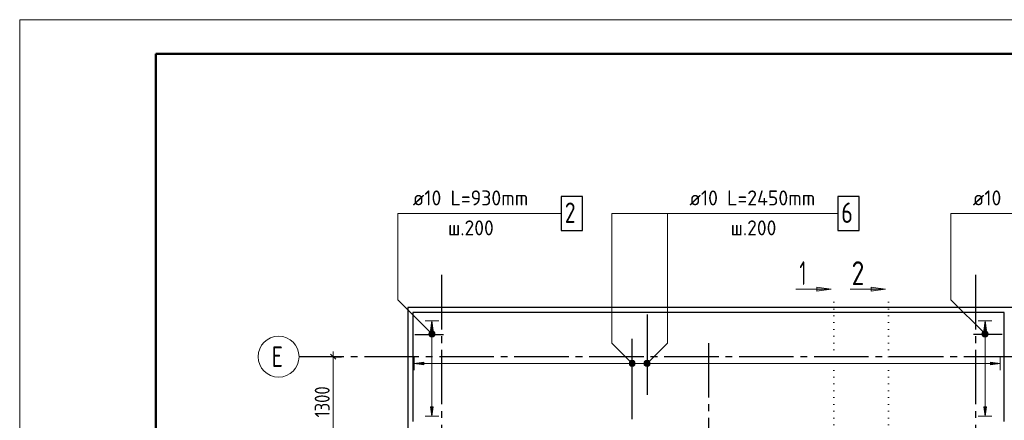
# Model space of a CAD drawing. Header units: millimetres. Extents: x 0 to 45010, y 0 to 29700.
# Tile 6 of 13: x 0 to 14452, y 23815 to 29700. Entities that reach past the tile are written whole.
import ezdxf

# ---------------------------------------------------------------- set-up
doc = ezdxf.new("R2010")
doc.units = ezdxf.units.MM
doc.linetypes.add('______5', pattern=[1100, 800, -100, 100, -100])
doc.linetypes.add('______9', pattern=[100, 0, -100])
for name, color, linetype, lineweight in [('Standard', 7, 'Continuous', 25), ('ЖБ Перекрытие верхний уровень', 7, 'Continuous', 35), ('Оси', 40, '______5', 18), ('Позиционная метка номер позиции', 7, 'Continuous', 13), ('Узлы символ', 7, 'Continuous', 25)]:
    doc.layers.add(name, color=color, linetype=linetype, lineweight=lineweight)
doc.layers.add('Обрамление П-обр. равн.', color=7, linetype='Continuous', lineweight=25, true_color=0x5f1e0f)
doc.styles.add('GOST 2.304-81', font='txt')
doc.styles.add('ISOCPEUR', font='txt')

msp = doc.modelspace()

# ---------------------------------------------------------------- hatches: boundary and pattern name
at = {"layer": 'Обрамление П-обр. равн.', "linetype": 'Continuous', "lineweight": 13, "transparency": 33554687}
for points in [[(6070, 25135), (6050, 25275), (6030, 25135)], [(14190, 25135), (14170, 25275), (14150, 25135)], [(6012, 25075), (6087, 25075), (6082, 25094)], [(6012, 25075), (6082, 25094), (6018, 25094)], [(6018, 25056), (6087, 25075), (6012, 25075)], [(6018, 25094), (6082, 25094), (6069, 25107)], [(6018, 25094), (6069, 25107), (6031, 25107)], [(6018, 25056), (6082, 25056), (6087, 25075)], [(6031, 25043), (6082, 25056), (6018, 25056)], [(6031, 25107), (6069, 25107), (6050, 25112)], [(6031, 25043), (6069, 25043), (6082, 25056)], [(6069, 25043), (6031, 25043), (6050, 25038)], [(14133, 25075), (14207, 25075), (14202, 25094)], [(14133, 25075), (14202, 25094), (14138, 25094)], [(14138, 25056), (14207, 25075), (14133, 25075)], [(14138, 25094), (14202, 25094), (14189, 25107)], [(14138, 25094), (14189, 25107), (14151, 25107)], [(14138, 25056), (14202, 25056), (14207, 25075)], [(14151, 25043), (14202, 25056), (14138, 25056)], [(14151, 25107), (14189, 25107), (14170, 25112)], [(14151, 25043), (14189, 25043), (14202, 25056)], [(14189, 25043), (14151, 25043), (14170, 25038)], [(8958, 24631), (8958, 24669), (8953, 24650)], [(8958, 24669), (8971, 24618), (8971, 24682)], [(8958, 24669), (8958, 24631), (8971, 24618)], [(8971, 24682), (8990, 24612), (8990, 24687)], [(8971, 24682), (8971, 24618), (8990, 24612)], [(8990, 24687), (8990, 24612), (9009, 24618)], [(8990, 24687), (9009, 24618), (9009, 24682)], [(9009, 24682), (9009, 24618), (9022, 24631)], [(9009, 24682), (9022, 24631), (9022, 24669)], [(9022, 24669), (9022, 24631), (9027, 24650)], [(14250, 24630), (14390, 24650), (14250, 24670)]]:
    msp.add_hatch(color=7, dxfattribs=at).paths.add_polyline_path(points)
for points in [[(5930, 24630), (5790, 24650), (5930, 24670)], [(6070, 24015), (6050, 23875), (6030, 24015)], [(14190, 24015), (14170, 23875), (14150, 24015)]]:
    msp.add_hatch(color=7, dxfattribs=at).paths.add_polyline_path(points, flags=16)
at = {"layer": 'Позиционная метка номер позиции', "linetype": 'Continuous', "lineweight": 13, "transparency": 33554687}
for points in [[(6018, 25053), (6061, 25128), (6007, 25074)], [(6007, 25074), (6061, 25128), (6039, 25128)], [(6007, 25074), (6039, 25128), (6007, 25096)], [(6007, 25096), (6039, 25128), (6018, 25117)], [(6018, 25053), (6082, 25117), (6061, 25128)], [(6039, 25042), (6082, 25117), (6018, 25053)], [(6039, 25042), (6093, 25096), (6082, 25117)], [(6061, 25042), (6093, 25096), (6039, 25042)], [(6061, 25042), (6093, 25074), (6093, 25096)], [(6093, 25074), (6061, 25042), (6082, 25053)], [(14138, 25053), (14181, 25128), (14127, 25074)], [(14127, 25074), (14181, 25128), (14159, 25128)], [(14127, 25074), (14159, 25128), (14127, 25096)], [(14127, 25096), (14159, 25128), (14138, 25117)], [(14138, 25053), (14202, 25117), (14181, 25128)], [(14159, 25042), (14202, 25117), (14138, 25053)], [(14159, 25042), (14213, 25096), (14202, 25117)], [(14181, 25042), (14213, 25096), (14159, 25042)], [(14181, 25042), (14213, 25074), (14213, 25096)], [(14213, 25074), (14181, 25042), (14202, 25053)], [(8958, 24618), (9001, 24693), (8947, 24639)], [(8947, 24639), (9001, 24693), (8979, 24693)], [(8947, 24639), (8979, 24693), (8947, 24661)], [(8947, 24661), (8979, 24693), (8958, 24682)], [(8958, 24618), (9022, 24682), (9001, 24693)], [(8979, 24607), (9022, 24682), (8958, 24618)], [(8979, 24607), (9033, 24661), (9022, 24682)], [(9001, 24607), (9033, 24661), (8979, 24607)], [(9001, 24607), (9033, 24639), (9033, 24661)], [(9033, 24639), (9001, 24607), (9022, 24618)], [(9167, 24661), (9242, 24618), (9178, 24682)], [(9167, 24639), (9221, 24607), (9167, 24661)], [(9167, 24661), (9221, 24607), (9242, 24618)], [(9199, 24607), (9167, 24639), (9178, 24618)], [(9167, 24639), (9199, 24607), (9221, 24607)], [(9178, 24682), (9253, 24639), (9199, 24693)], [(9178, 24682), (9242, 24618), (9253, 24639)], [(9199, 24693), (9253, 24639), (9253, 24661)], [(9199, 24693), (9253, 24661), (9221, 24693)], [(9221, 24693), (9253, 24661), (9242, 24682)]]:
    msp.add_hatch(color=7, dxfattribs=at).paths.add_polyline_path(points)
at = {"layer": 'Узлы символ', "linetype": 'Continuous', "lineweight": 13, "transparency": 33554687}
for points in [[(11700, 25772), (11910, 25742), (11700, 25712)], [(12500, 25772), (12710, 25742), (12500, 25712)]]:
    msp.add_hatch(color=7, dxfattribs=at).paths.add_polyline_path(points, flags=16)

# ---------------------------------------------------------------- linework, layer by layer
at = {"layer": 'Standard', "color": 251, "linetype": 'Continuous', "lineweight": -3, "true_color": 0x656565, "transparency": 33554687}
for q in [(4475, 24750), (4725, 24750), (4600, 24750)]:
    msp.add_line((4600, 24750), q, dxfattribs=at)
at = {"layer": 'Standard', "color": 7, "linetype": 'Continuous', "lineweight": 25, "transparency": 33554687}
msp.add_line((4638, 24712), (4562, 24787), dxfattribs=at)
at = {"layer": 'Standard', "color": 7, "linetype": 'Continuous', "lineweight": 13, "transparency": 33554687}
for p, q in [((4600, 24750), (4600, 24825)), ((4600, 23450), (4600, 24750))]:
    msp.add_line(p, q, dxfattribs=at)
msp.add_lwpolyline([(0, 0), (42000, 0), (42000, 29700), (0, 29700), (0, 0)], close=True, dxfattribs=at)
at = {"layer": 'Standard', "color": 7, "linetype": 'Continuous', "lineweight": 50, "transparency": 33554687}
msp.add_lwpolyline([(2000, 29200), (41500, 29200), (41500, 500), (2000, 500), (2000, 29200)], close=True, dxfattribs=at)
at = {"layer": 'Standard', "color": 254, "linetype": 'Continuous', "lineweight": 25, "true_color": 0xc4c4ff, "transparency": 33554687}
msp.add_lwpolyline([(5699, 17469), (35561, 17469), (35561, 25470), (5699, 25470), (5699, 17469)], dxfattribs=at)
at = {"layer": 'ЖБ Перекрытие верхний уровень', "color": 7, "linetype": 'Continuous', "lineweight": 25, "transparency": 33554687}
for p, q in [((14450, 25400), (5770, 25400)), ((5770, 25400), (5770, 23800)), ((14450, 23800), (14450, 25400))]:
    msp.add_line(p, q, dxfattribs=at)
at = {"layer": 'Обрамление П-обр. равн.', "color": 7, "linetype": 'Continuous', "lineweight": 25, "transparency": 33554687}
for p, q in [((9210, 25370), (9210, 24190)), ((5800, 25075), (6220, 25075)), ((8990, 23830), (8990, 25010)), ((14420, 25075), (14000, 25075))]:
    msp.add_line(p, q, dxfattribs=at)
at = {"layer": 'Обрамление П-обр. равн.', "color": 251, "linetype": 'Continuous', "lineweight": 13, "true_color": 0x494949, "transparency": 33554687}
for p, q in [((6050, 25275), (5950, 25275)), ((6050, 25275), (6030, 25135)), ((6070, 25135), (6050, 25275)), ((6050, 25275), (6150, 25275)), ((6050, 25275), (6050, 25275)), ((14170, 25275), (14070, 25275)), ((14170, 25275), (14150, 25135)), ((14190, 25135), (14170, 25275)), ((14170, 25275), (14270, 25275)), ((14170, 25275), (14170, 25275)), ((6012, 25075), (6012, 25075)), ((6030, 25135), (6070, 25135)), ((6050, 25105), (6050, 25135)), ((6050, 24015), (6050, 25045)), ((6087, 25075), (6087, 25075)), ((14133, 25075), (14133, 25075)), ((14150, 25135), (14190, 25135)), ((14170, 25105), (14170, 25135)), ((14170, 24015), (14170, 25045)), ((14207, 25075), (14207, 25075)), ((5790, 24650), (5790, 24750)), ((14390, 24650), (14390, 24750)), ((5790, 24650), (5930, 24670)), ((5930, 24630), (5790, 24650)), ((5790, 24650), (5790, 24550)), ((5790, 24650), (5790, 24650)), ((5930, 24670), (5930, 24630)), ((5930, 24650), (8960, 24650)), ((8990, 24687), (8990, 24687)), ((8990, 24612), (8990, 24612)), ((9020, 24650), (14250, 24650)), ((14390, 24650), (14250, 24670)), ((14250, 24670), (14250, 24630)), ((14250, 24630), (14390, 24650)), ((14390, 24650), (14390, 24550)), ((14390, 24650), (14390, 24650)), ((6050, 23875), (6030, 24015)), ((6030, 24015), (6070, 24015)), ((6070, 24015), (6050, 23875)), ((14170, 23875), (14150, 24015)), ((14150, 24015), (14190, 24015)), ((14190, 24015), (14170, 23875)), ((6050, 23875), (5950, 23875)), ((6050, 23875), (6150, 23875)), ((6050, 23875), (6050, 23875)), ((14170, 23875), (14070, 23875)), ((14170, 23875), (14270, 23875)), ((14170, 23875), (14170, 23875))]:
    msp.add_line(p, q, dxfattribs=at)
at = {"layer": 'Обрамление П-обр. равн.', "color": 7, "linetype": 'Continuous', "lineweight": 25, "transparency": 33554687}
for points in [[(7950, 26605), (8260, 26605), (8260, 27105), (7950, 27105), (7950, 26605)], [(12010, 26605), (12320, 26605), (12320, 27105), (12010, 27105), (12010, 26605)]]:
    msp.add_lwpolyline(points, dxfattribs=at)
at = {"layer": 'Обрамление П-обр. равн.', "color": 251, "linetype": 'Continuous', "lineweight": 13, "true_color": 0x494949, "transparency": 33554687}
for centre in [(6050, 25075), (14170, 25075), (8990, 24650)]:
    msp.add_circle(centre, 37.5, dxfattribs=at)
at = {"layer": 'Оси', "color": 8, "linetype": '______5', "lineweight": -3, "transparency": 33554687}
for p, q in [((6190, 25950), (6190, 15450)), ((14030, 25950), (14030, 15450)), ((10110, 24950), (10110, 15450)), ((35560, 24750), (4100, 24750))]:
    msp.add_line(p, q, dxfattribs=at)
at = {"layer": 'Оси', "color": 7, "linetype": 'Continuous', "lineweight": 13, "transparency": 33554687}
msp.add_circle((3800, 24750), 300, dxfattribs=at)
at = {"layer": 'Позиционная метка номер позиции', "color": 7, "linetype": 'Continuous', "lineweight": 13, "transparency": 33554687}
for p, q in [((6018, 25117), (6018, 25117)), ((6018, 25053), (6018, 25053)), ((6082, 25117), (6082, 25117)), ((6082, 25053), (6082, 25053)), ((14138, 25117), (14138, 25117)), ((14138, 25053), (14138, 25053)), ((14202, 25117), (14202, 25117)), ((14202, 25053), (14202, 25053)), ((8958, 24682), (8958, 24682)), ((8958, 24618), (8958, 24618)), ((9022, 24682), (9022, 24682)), ((9022, 24618), (9022, 24618)), ((9178, 24682), (9178, 24682)), ((9178, 24618), (9178, 24618)), ((9242, 24682), (9242, 24682)), ((9242, 24618), (9242, 24618))]:
    msp.add_line(p, q, dxfattribs=at)
for points in [[(6050, 25085), (5550, 25585), (5550, 26855), (7950, 26855)], [(8990, 24650), (8690, 24950), (8690, 26855), (12010, 26855)], [(9210, 24650), (9510, 24950), (9510, 26855), (12010, 26855)], [(14170, 25085), (13670, 25585), (13670, 26855), (16170, 26855)]]:
    msp.add_lwpolyline(points, dxfattribs=at)
for centre in [(6050, 25085), (14170, 25085), (8990, 24650), (9210, 24650)]:
    msp.add_circle(centre, 45, dxfattribs=at)
at = {"layer": 'Узлы символ', "color": 7, "linetype": 'Continuous', "lineweight": 13, "transparency": 33554687}
for p, q in [((11910, 25742), (11391, 25742)), ((11700, 25742), (11685, 25742)), ((11700, 25712), (11700, 25772)), ((11700, 25772), (11910, 25742)), ((11910, 25742), (11700, 25712)), ((11910, 25742), (11910, 25742)), ((11910, 25742), (11910, 25742)), ((11910, 25742), (11910, 25742)), ((12710, 25742), (12191, 25742)), ((12500, 25742), (12485, 25742)), ((12500, 25712), (12500, 25772)), ((12500, 25772), (12710, 25742)), ((12710, 25742), (12500, 25712)), ((12710, 25742), (12710, 25742)), ((12710, 25742), (12710, 25742)), ((12710, 25742), (12710, 25742))]:
    msp.add_line(p, q, dxfattribs=at)
at = {"layer": 'Узлы символ', "color": 7, "linetype": '______9', "lineweight": 13, "transparency": 33554687}
for p, q in [((11951, 25550), (11951, 22610)), ((12751, 25550), (12751, 22610))]:
    msp.add_line(p, q, dxfattribs=at)

# ---------------------------------------------------------------- texts
at = {"layer": 'Standard', "color": 7, "linetype": 'Continuous', "lineweight": 25, "transparency": 33554687, "insert": (4550, 23858), "char_height": 220, "width": 610.17, "attachment_point": 7, "rotation": 90, "style": 'GOST 2.304-81'}
msp.add_mtext('1300', dxfattribs=at)
at = {"layer": 'Обрамление П-обр. равн.', "color": 7, "linetype": 'Continuous', "lineweight": 13, "transparency": 33554687, "attachment_point": 7, "style": 'ISOCPEUR'}
for s, insert, char_height, width in [('\\W0.96;ø10 L=930mm ', (5770, 26972), 220, 1996.3), ('\\W0.96;ø10 L=2450mm ', (9830, 26972), 220, 2172.62), ('\\W0.96;ø10 L=930mm ', (13990, 26972), 220, 1996.29), ('\\W0.78;2', (8000, 26715), 300, 326.41), ('\\W0.78;6', (12060, 26715), 300, 326.41), ('\\W0.95;ш.200 ', (6287, 26532), 220, 962.13), ('\\W0.95;ш.200 ', (10435, 26532), 220, 962.13)]:
    msp.add_mtext(s, dxfattribs=dict(at, insert=insert, char_height=char_height, width=width))
at = {"layer": 'Оси', "color": 7, "linetype": 'Continuous', "lineweight": 25, "transparency": 33554687, "insert": (3695, 24600), "char_height": 300, "width": 326.41, "attachment_point": 7, "style": 'ISOCPEUR'}
msp.add_mtext('\\W0.78;Е', dxfattribs=at)
at = {"layer": 'Узлы символ', "color": 7, "linetype": 'Continuous', "lineweight": 35, "transparency": 33554687, "char_height": 350, "attachment_point": 7, "style": 'ISOCPEUR'}
for s, insert, width in [('\\W0.56;1', (11446, 25802), 272.22), ('\\W0.78;2', (12211, 25802), 380.8)]:
    msp.add_mtext(s, dxfattribs=dict(at, insert=insert, width=width))

doc.saveas('drawing.dxf')
